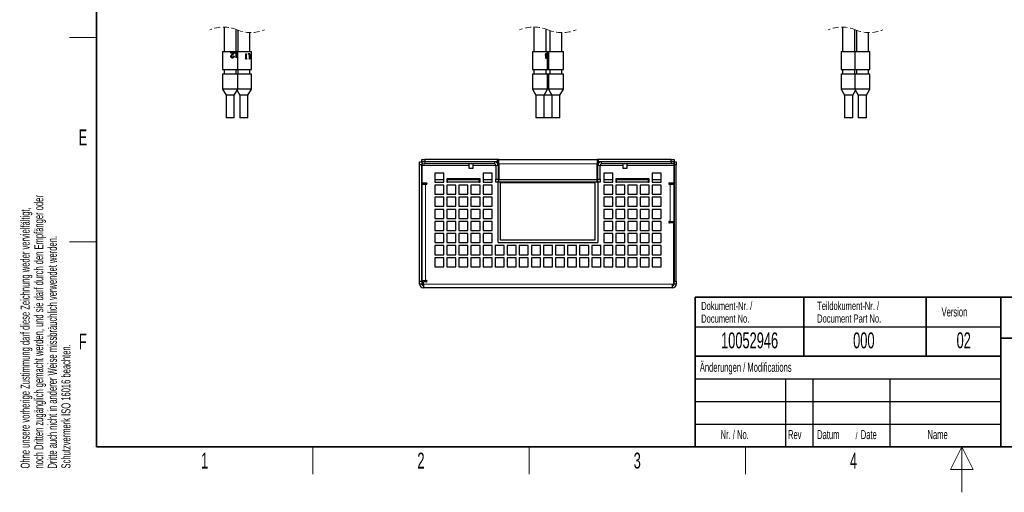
# Model space of a CAD drawing. Header units: millimetres. Extents: x 5 to 418, y 2 to 292.
# Tile 1 of 14: x 9 to 226, y 2 to 106. Entities that reach past the tile are written whole.
import ezdxf

# ---------------------------------------------------------------- set-up
doc = ezdxf.new("R2010")
doc.units = ezdxf.units.MM
doc.linetypes.add('HIDDEN', pattern=[1.905, 1.27, -0.635])
doc.layers.add('SLD-0', color=7, linetype='Continuous')
doc.styles.add('SLDTEXTSTYLE0', font='TXT', dxfattribs={"width": 0.605})

msp = doc.modelspace()

# ---------------------------------------------------------------- linework, layer by layer
at = {"color": 7, "linetype": 'Continuous', "lineweight": 25}
for p, q in [((54.1616, 104.5659), (54.1616, 99.1907)), ((122.5577, 104.5909), (122.5577, 99.1907)), ((190.6876, 104.5659), (190.6876, 99.1907)), ((56.8283, 99.1907), (56.8283, 104.0385)), ((57.1927, 103.8919), (57.1927, 99.1907)), ((59.8594, 99.1907), (59.8594, 103.3645)), ((125.2244, 99.1907), (125.2244, 104.1255)), ((126.0577, 103.8049), (126.0577, 99.1907)), ((128.7244, 99.1907), (128.7244, 103.3395)), ((193.3543, 99.1907), (193.3543, 104.0385)), ((193.7187, 103.8919), (193.7187, 99.1907)), ((196.3853, 99.1907), (196.3853, 103.3645)), ((53.8283, 99.1907), (53.8283, 95.1907)), ((53.8283, 99.1907), (54.0516, 99.1907)), ((54.0516, 99.1907), (57.1616, 99.1907)), ((56.3792, 98.9417), (55.6342, 98.9417)), ((55.6342, 98.822), (55.6342, 98.9417)), ((56.1584, 98.822), (55.6342, 98.822)), ((55.753, 98.1013), (55.7014, 98.1013)), ((55.9971, 98.6404), (55.8734, 98.4588)), ((55.8818, 98.5105), (56.1584, 98.822)), ((55.9991, 97.8648), (55.8983, 97.8648)), ((56.3792, 98.9417), (55.968, 98.4588)), ((56.2024, 98.9417), (56.1209, 98.822)), ((56.3409, 98.134), (56.2491, 98.134)), ((56.846, 98.9417), (56.454, 98.9417)), ((56.454, 98.822), (56.454, 98.9417)), ((56.782, 98.822), (56.454, 98.822)), ((56.5758, 98.9417), (56.5758, 98.822)), ((56.782, 97.775), (56.782, 98.822)), ((56.846, 98.9417), (56.846, 97.775)), ((57.1616, 95.1907), (57.1616, 99.1907)), ((57.1616, 99.1907), (60.1927, 99.1907)), ((59.0226, 98.6876), (58.9218, 98.6876)), ((58.9218, 97.5209), (58.9218, 98.6876)), ((58.9233, 98.6876), (58.9233, 97.6406)), ((59.0226, 98.6876), (59.0226, 97.6406)), ((59.8356, 98.6876), (59.4279, 98.6876)), ((59.4279, 98.5679), (59.4279, 98.6876)), ((59.7683, 98.5679), (59.4279, 98.5679)), ((59.5737, 98.6876), (59.5737, 98.5679)), ((59.7683, 97.5209), (59.7683, 98.5679)), ((59.8356, 98.6876), (59.8356, 97.5209)), ((60.1927, 95.1907), (60.1927, 99.1907)), ((122.2244, 99.1907), (122.2244, 95.1907)), ((122.2244, 99.1907), (123.4804, 99.1907)), ((123.4804, 99.1907), (125.5577, 99.1907)), ((125.3821, 98.2124), (125.1823, 98.2124)), ((125.3535, 98.706), (125.1899, 98.706)), ((125.3821, 98.0927), (125.2342, 98.0927)), ((125.3821, 98.2124), (125.3821, 98.0927)), ((125.4869, 97.8983), (125.4535, 97.8983)), ((125.4992, 98.4816), (125.4686, 98.4816)), ((125.5577, 98.7957), (125.5205, 98.7957)), ((125.5205, 98.6761), (125.5205, 98.7957)), ((125.5577, 98.6761), (125.5205, 98.6761)), ((125.5457, 98.7957), (125.5457, 98.6761)), ((125.5577, 98.7957), (125.5577, 99.1907)), ((125.5577, 99.1907), (125.7244, 99.1907)), ((125.5577, 95.1907), (125.5577, 98.6761)), ((125.7244, 99.1907), (125.7244, 95.1907)), ((125.7244, 99.1907), (128.2244, 99.1907)), ((128.2244, 99.1907), (129.0577, 99.1907)), ((129.0577, 95.1907), (129.0577, 99.1907)), ((190.3543, 99.1907), (190.3543, 95.1907)), ((190.3543, 99.1907), (193.3853, 99.1907)), ((193.3853, 99.1907), (193.3853, 95.1907)), ((193.3853, 99.1907), (196.6673, 99.1907)), ((196.6673, 99.1907), (196.7187, 99.1907)), ((196.7187, 95.1907), (196.7187, 99.1907)), ((56.846, 97.775), (56.782, 97.775)), ((59.1274, 97.5209), (58.9218, 97.5209)), ((59.0226, 97.6406), (58.9233, 97.6406)), ((59.0578, 97.6406), (59.0072, 97.5209)), ((59.1908, 97.6406), (59.0226, 97.6406)), ((59.1908, 97.6406), (59.1274, 97.5209)), ((59.8356, 97.5209), (59.7683, 97.5209)), ((125.3522, 97.7188), (125.2045, 97.7188)), ((53.8283, 95.1907), (54.0516, 95.1907)), ((53.8283, 94.1907), (53.8283, 90.8574)), ((57.1616, 94.1907), (53.8283, 94.1907)), ((54.0516, 95.1907), (57.1616, 95.1907)), ((54.1616, 95.1907), (54.1616, 94.1907)), ((56.8283, 94.1907), (56.8283, 95.1907)), ((57.1616, 95.1907), (60.1927, 95.1907)), ((57.1616, 90.8574), (57.1616, 94.1907)), ((60.1927, 94.1907), (57.1616, 94.1907)), ((57.1927, 95.1907), (57.1927, 94.1907)), ((59.8594, 94.1907), (59.8594, 95.1907)), ((60.1927, 90.8574), (60.1927, 94.1907)), ((122.2244, 95.1907), (123.4804, 95.1907)), ((122.2244, 94.1907), (122.2244, 90.8574)), ((125.5577, 94.1907), (122.2244, 94.1907)), ((122.5577, 95.1907), (122.5577, 94.1907)), ((123.4804, 95.1907), (125.5577, 95.1907)), ((125.2244, 94.1907), (125.2244, 95.1907)), ((125.5577, 95.1907), (125.7244, 95.1907)), ((125.5577, 90.8574), (125.5577, 94.1907)), ((125.7244, 94.1907), (125.5577, 94.1907)), ((125.7244, 95.1907), (128.2244, 95.1907)), ((125.7244, 94.1907), (125.7244, 90.8574)), ((129.0577, 94.1907), (125.7244, 94.1907)), ((126.0577, 95.1907), (126.0577, 94.1907)), ((128.2244, 95.1907), (129.0577, 95.1907)), ((128.7244, 94.1907), (128.7244, 95.1907)), ((129.0577, 90.8574), (129.0577, 94.1907)), ((190.3543, 95.1907), (193.3853, 95.1907)), ((190.3543, 94.1907), (190.3543, 90.8574)), ((190.5775, 94.1907), (190.3543, 94.1907)), ((193.3853, 94.1907), (190.5775, 94.1907)), ((190.6876, 95.1907), (190.6876, 94.1907)), ((193.3543, 94.1907), (193.3543, 95.1907)), ((193.3853, 95.1907), (196.6673, 95.1907)), ((193.3853, 94.1907), (193.3853, 90.8574)), ((196.7187, 94.1907), (193.3853, 94.1907)), ((193.7187, 95.1907), (193.7187, 94.1907)), ((196.3853, 94.1907), (196.3853, 95.1907)), ((196.6673, 95.1907), (196.7187, 95.1907)), ((196.7187, 90.8574), (196.7187, 94.1907)), ((53.8283, 90.8574), (54.5981, 89.5241)), ((57.1616, 90.8574), (53.8283, 90.8574)), ((54.5981, 89.5241), (54.5981, 84.5241)), ((56.3918, 89.5241), (54.5981, 89.5241)), ((56.3918, 89.5241), (57.1616, 90.8574)), ((56.3918, 84.5241), (56.3918, 89.5241)), ((57.0105, 90.5956), (57.6292, 89.5241)), ((60.1927, 90.8574), (57.1616, 90.8574)), ((57.6292, 89.5241), (57.6292, 84.5241)), ((59.4229, 89.5241), (57.6292, 89.5241)), ((59.4229, 89.5241), (60.1927, 90.8574)), ((59.4229, 84.5241), (59.4229, 89.5241)), ((122.2244, 90.8574), (122.9942, 89.5241)), ((125.5577, 90.8574), (122.2244, 90.8574)), ((122.9942, 89.5241), (122.9942, 84.5241)), ((124.7879, 89.5241), (122.9942, 89.5241)), ((124.7879, 89.5241), (125.5577, 90.8574)), ((124.7879, 84.5241), (124.7879, 89.5241)), ((126.4942, 89.5241), (124.7879, 89.5241)), ((125.7244, 90.8574), (125.5577, 90.8574)), ((125.7244, 90.8574), (126.4942, 89.5241)), ((129.0577, 90.8574), (125.7244, 90.8574)), ((126.4942, 89.5241), (126.4942, 84.5241)), ((128.2879, 89.5241), (126.4942, 89.5241)), ((128.2879, 89.5241), (129.0577, 90.8574)), ((128.2879, 84.5241), (128.2879, 89.5241)), ((190.3543, 90.8574), (191.1241, 89.5241)), ((190.5775, 90.8574), (190.3543, 90.8574)), ((193.3853, 90.8574), (190.5775, 90.8574)), ((191.1241, 89.5241), (191.1241, 84.5241)), ((191.2442, 89.5241), (191.1241, 89.5241)), ((192.9178, 89.5241), (191.2442, 89.5241)), ((192.9178, 89.5241), (193.5365, 90.5956)), ((192.9178, 84.5241), (192.9178, 89.5241)), ((193.3853, 90.8574), (194.1551, 89.5241)), ((196.7187, 90.8574), (193.3853, 90.8574)), ((194.1551, 89.5241), (194.1551, 84.5241)), ((195.9489, 89.5241), (194.1551, 89.5241)), ((195.9489, 89.5241), (196.7187, 90.8574)), ((195.9489, 84.5241), (195.9489, 89.5241)), ((56.3918, 84.5241), (54.5981, 84.5241)), ((59.4229, 84.5241), (57.6292, 84.5241)), ((124.7879, 84.5241), (122.9942, 84.5241)), ((126.4942, 84.5241), (124.7879, 84.5241)), ((128.2879, 84.5241), (126.4942, 84.5241)), ((191.2442, 84.5241), (191.1241, 84.5241)), ((192.9178, 84.5241), (191.2442, 84.5241)), ((195.9489, 84.5241), (194.1551, 84.5241)), ((97.3074, 74.2193), (97.3074, 74.886)), ((97.3074, 74.886), (97.8074, 74.886)), ((97.8074, 74.2193), (97.3074, 74.2193)), ((97.3074, 48.5526), (97.3074, 74.2193)), ((97.8074, 74.886), (97.8074, 74.2193)), ((97.8074, 48.5526), (97.8074, 74.2193)), ((97.8077, 74.886), (97.8077, 75.386)), ((97.8077, 75.386), (98.4744, 75.386)), ((98.4744, 74.886), (97.8077, 74.886)), ((97.8077, 74.886), (97.8077, 74.386)), ((97.8077, 74.386), (98.4744, 74.386)), ((97.8077, 74.386), (97.8077, 74.0526)), ((97.8077, 74.0526), (97.8077, 70.2193)), ((98.4744, 75.386), (98.4744, 74.886)), ((114.4744, 75.386), (98.4744, 75.386)), ((114.4744, 74.886), (98.4744, 74.886)), ((98.4744, 74.886), (98.4744, 74.386)), ((113.8077, 74.886), (98.4744, 74.886)), ((113.8077, 74.386), (98.4744, 74.386)), ((108.1494, 74.386), (108.1494, 73.4564)), ((109.1327, 73.4564), (109.1327, 74.386)), ((114.1411, 74.0526), (114.1411, 71.0526)), ((114.4744, 74.886), (114.4744, 75.386)), ((114.8077, 75.386), (114.4744, 75.386)), ((114.4744, 74.886), (114.8077, 74.886)), ((114.5715, 74.386), (114.6411, 74.386)), ((114.6411, 74.386), (114.6411, 74.886)), ((114.8077, 74.7193), (114.6411, 74.7193)), ((114.6411, 74.0526), (114.6411, 74.386)), ((114.6411, 74.0526), (114.6411, 71.0526)), ((114.8077, 74.386), (114.8077, 75.386)), ((114.8077, 75.386), (136.4744, 75.386)), ((114.8077, 74.386), (114.8077, 70.986)), ((136.4744, 75.386), (136.4744, 74.386)), ((136.8077, 75.386), (136.4744, 75.386)), ((136.4744, 74.886), (136.8077, 74.886)), ((136.6411, 74.7193), (136.4744, 74.7193)), ((136.4744, 70.986), (136.4744, 74.386)), ((136.6411, 74.386), (136.6411, 74.886)), ((136.6411, 74.386), (136.7107, 74.386)), ((136.6411, 74.386), (136.6411, 74.0526)), ((136.6411, 71.0526), (136.6411, 74.0526)), ((136.8077, 74.886), (136.8077, 75.386)), ((152.8077, 75.386), (136.8077, 75.386)), ((152.8077, 74.886), (136.8077, 74.886)), ((137.1411, 71.0526), (137.1411, 74.0526)), ((152.8077, 74.886), (137.4744, 74.886)), ((152.8077, 74.386), (137.4744, 74.386)), ((142.1494, 74.386), (142.1494, 73.4564)), ((143.1327, 73.4564), (143.1327, 74.386)), ((152.8077, 74.886), (152.8077, 75.386)), ((152.8077, 75.386), (153.4744, 75.386)), ((153.4744, 74.886), (152.8077, 74.886)), ((152.8077, 74.886), (152.8077, 74.386)), ((153.4744, 74.386), (152.8077, 74.386)), ((153.4744, 75.386), (153.4744, 74.886)), ((153.4744, 74.886), (153.4744, 74.386)), ((153.4744, 74.0526), (153.4744, 74.386)), ((153.4744, 70.2193), (153.4744, 74.0526)), ((153.4747, 74.886), (153.9747, 74.886)), ((153.4747, 74.2193), (153.4747, 74.886)), ((153.9747, 74.2193), (153.4747, 74.2193)), ((153.4747, 74.2193), (153.4747, 48.5526)), ((153.9747, 74.886), (153.9747, 74.2193)), ((153.9747, 48.5526), (153.9747, 74.2193)), ((97.8077, 73.211), (97.8074, 73.211)), ((97.8074, 72.2276), (97.8077, 72.2276)), ((102.6411, 72.386), (100.6411, 72.386)), ((100.6411, 72.386), (100.6411, 70.386)), ((102.6411, 70.386), (102.6411, 72.386)), ((108.1494, 73.4564), (109.1327, 73.4564)), ((113.3077, 72.386), (111.3077, 72.386)), ((111.3077, 72.386), (111.3077, 70.386)), ((113.3077, 70.386), (113.3077, 72.386)), ((139.9744, 72.386), (137.9744, 72.386)), ((137.9744, 72.386), (137.9744, 70.386)), ((139.9744, 70.386), (139.9744, 72.386)), ((142.1494, 73.4564), (143.1327, 73.4564)), ((150.6411, 72.386), (148.6411, 72.386)), ((148.6411, 72.386), (148.6411, 70.386)), ((150.6411, 70.386), (150.6411, 72.386)), ((153.4747, 73.211), (153.4744, 73.211)), ((153.4744, 72.2276), (153.4747, 72.2276)), ((97.8077, 69.5675), (97.8074, 69.5526)), ((97.8077, 70.2193), (98.8077, 70.2193)), ((97.8077, 69.886), (97.8077, 48.7193)), ((98.6411, 69.886), (97.8077, 69.886)), ((97.9747, 69.886), (97.9747, 70.2193)), ((98.8077, 69.886), (98.6411, 69.886)), ((102.6411, 70.9193), (100.6411, 70.9193)), ((100.6411, 70.386), (102.6411, 70.386)), ((102.6411, 69.7193), (100.6411, 69.7193)), ((100.6411, 69.7193), (100.6411, 67.7193)), ((102.6411, 67.7193), (102.6411, 69.7193)), ((110.6411, 71.086), (103.3077, 71.086)), ((103.3077, 71.086), (103.3077, 70.386)), ((103.4744, 70.9193), (103.3077, 70.9193)), ((103.3077, 70.386), (103.4744, 70.386)), ((105.3077, 69.7193), (103.3077, 69.7193)), ((103.3077, 69.7193), (103.3077, 67.7193)), ((103.4744, 70.386), (103.4744, 70.9193)), ((110.4744, 70.9193), (103.4744, 70.9193)), ((110.4744, 70.386), (103.4744, 70.386)), ((105.3077, 67.7193), (105.3077, 69.7193)), ((107.9744, 69.7193), (105.9744, 69.7193)), ((105.9744, 69.7193), (105.9744, 67.7193)), ((107.9744, 67.7193), (107.9744, 69.7193)), ((110.6411, 69.7193), (108.6411, 69.7193)), ((108.6411, 69.7193), (108.6411, 67.7193)), ((110.4744, 70.386), (110.4744, 70.9193)), ((110.6411, 70.9193), (110.4744, 70.9193)), ((110.4744, 70.386), (110.6411, 70.386)), ((110.6411, 70.386), (110.6411, 71.086)), ((110.6411, 67.7193), (110.6411, 69.7193)), ((113.3077, 70.9193), (111.3077, 70.9193)), ((111.3077, 70.386), (113.3077, 70.386)), ((113.3077, 69.7193), (111.3077, 69.7193)), ((111.3077, 69.7193), (111.3077, 67.7193)), ((113.3077, 67.7193), (113.3077, 69.7193)), ((114.1411, 71.0526), (114.6411, 71.0526)), ((114.1411, 70.386), (114.1411, 71.0526)), ((114.6411, 70.386), (114.1411, 70.386)), ((114.6411, 71.0526), (114.6411, 70.386)), ((114.8077, 70.9193), (114.6411, 70.9193)), ((114.8077, 70.386), (114.6411, 70.386)), ((114.6411, 57.0526), (114.6411, 70.386)), ((114.8077, 70.986), (136.4744, 70.986)), ((114.8077, 70.386), (114.8077, 70.9193)), ((136.4744, 70.9193), (114.8077, 70.9193)), ((136.4744, 70.386), (114.8077, 70.386)), ((115.1726, 57.5595), (115.1726, 70.3261)), ((115.1726, 70.3261), (136.0892, 70.3261)), ((116.9559, 70.9193), (116.9559, 70.986)), ((116.9559, 70.3261), (116.9559, 70.386)), ((117.4559, 70.986), (117.4559, 70.9193)), ((117.4559, 70.386), (117.4559, 70.3261)), ((118.2226, 70.9193), (118.2226, 70.986)), ((118.2226, 70.3261), (118.2226, 70.386)), ((118.7226, 70.9193), (118.7226, 70.986)), ((118.7226, 70.3261), (118.7226, 70.386)), ((121.9559, 70.9193), (121.9559, 70.986)), ((121.9559, 70.3261), (121.9559, 70.386)), ((122.4559, 70.9193), (122.4559, 70.986)), ((122.4559, 70.3261), (122.4559, 70.386)), ((123.2226, 70.9193), (123.2226, 70.986)), ((123.2226, 70.3261), (123.2226, 70.386)), ((123.7226, 70.986), (123.7226, 70.9193)), ((123.7226, 70.386), (123.7226, 70.3261)), ((126.9559, 70.9193), (126.9559, 70.986)), ((126.9559, 70.3261), (126.9559, 70.386)), ((127.4559, 70.9193), (127.4559, 70.986)), ((127.4559, 70.3261), (127.4559, 70.386)), ((128.2226, 70.9193), (128.2226, 70.986)), ((128.2226, 70.3261), (128.2226, 70.386)), ((128.7226, 70.986), (128.7226, 70.9193)), ((128.7226, 70.386), (128.7226, 70.3261)), ((131.9559, 70.986), (131.9559, 70.9193)), ((131.9559, 70.386), (131.9559, 70.3261)), ((132.4559, 70.9193), (132.4559, 70.986)), ((132.4559, 70.3261), (132.4559, 70.386)), ((133.2226, 70.9193), (133.2226, 70.986)), ((133.2226, 70.3261), (133.2226, 70.386)), ((133.7226, 70.986), (133.7226, 70.9193)), ((133.7226, 70.386), (133.7226, 70.3261)), ((136.0892, 57.5595), (136.0892, 70.3261)), ((136.4744, 70.386), (136.4744, 70.9193)), ((136.6411, 70.9193), (136.4744, 70.9193)), ((136.6411, 70.386), (136.4744, 70.386)), ((136.6411, 71.0526), (137.1411, 71.0526)), ((136.6411, 70.386), (136.6411, 71.0526)), ((137.1411, 70.386), (136.6411, 70.386)), ((136.6411, 70.386), (136.6411, 57.0526)), ((137.1411, 71.0526), (137.1411, 70.386)), ((139.9744, 70.9193), (137.9744, 70.9193)), ((137.9744, 70.386), (139.9744, 70.386)), ((139.9744, 69.7193), (137.9744, 69.7193)), ((137.9744, 69.7193), (137.9744, 67.7193)), ((139.9744, 67.7193), (139.9744, 69.7193)), ((147.9744, 71.086), (140.6411, 71.086)), ((140.6411, 71.086), (140.6411, 70.386)), ((140.8077, 70.9193), (140.6411, 70.9193)), ((140.6411, 70.386), (140.8077, 70.386)), ((142.6411, 69.7193), (140.6411, 69.7193)), ((140.6411, 69.7193), (140.6411, 67.7193)), ((140.8077, 70.386), (140.8077, 70.9193)), ((147.8077, 70.9193), (140.8077, 70.9193)), ((147.8077, 70.386), (140.8077, 70.386)), ((142.6411, 67.7193), (142.6411, 69.7193)), ((145.3077, 69.7193), (143.3077, 69.7193)), ((143.3077, 69.7193), (143.3077, 67.7193)), ((145.3077, 67.7193), (145.3077, 69.7193)), ((147.9744, 69.7193), (145.9744, 69.7193)), ((145.9744, 69.7193), (145.9744, 67.7193)), ((147.8077, 70.386), (147.8077, 70.9193)), ((147.9744, 70.9193), (147.8077, 70.9193)), ((147.8077, 70.386), (147.9744, 70.386)), ((147.9744, 70.386), (147.9744, 71.086)), ((147.9744, 67.7193), (147.9744, 69.7193)), ((150.6411, 70.9193), (148.6411, 70.9193)), ((148.6411, 70.386), (150.6411, 70.386)), ((150.6411, 69.7193), (148.6411, 69.7193)), ((148.6411, 69.7193), (148.6411, 67.7193)), ((150.6411, 67.7193), (150.6411, 69.7193)), ((152.4744, 70.2193), (153.4744, 70.2193)), ((152.6411, 69.886), (152.4744, 69.886)), ((153.4744, 69.886), (152.6411, 69.886)), ((153.3081, 69.886), (153.3081, 70.2193)), ((153.4744, 61.7193), (153.4744, 69.886)), ((153.4747, 69.5526), (153.4744, 69.5675)), ((100.6411, 67.7193), (102.6411, 67.7193)), ((103.3077, 67.7193), (105.3077, 67.7193)), ((105.9744, 67.7193), (107.9744, 67.7193)), ((108.6411, 67.7193), (110.6411, 67.7193)), ((111.3077, 67.7193), (113.3077, 67.7193)), ((137.9744, 67.7193), (139.9744, 67.7193)), ((140.6411, 67.7193), (142.6411, 67.7193)), ((143.3077, 67.7193), (145.3077, 67.7193)), ((145.9744, 67.7193), (147.9744, 67.7193)), ((148.6411, 67.7193), (150.6411, 67.7193)), ((97.8077, 65.9193), (97.8074, 65.9193)), ((102.6411, 67.0526), (100.6411, 67.0526)), ((100.6411, 67.0526), (100.6411, 65.0526)), ((102.6411, 65.0526), (102.6411, 67.0526)), ((105.3077, 67.0526), (103.3077, 67.0526)), ((103.3077, 67.0526), (103.3077, 65.0526)), ((105.3077, 65.0526), (105.3077, 67.0526)), ((107.9744, 67.0526), (105.9744, 67.0526)), ((105.9744, 67.0526), (105.9744, 65.0526)), ((107.9744, 65.0526), (107.9744, 67.0526)), ((110.6411, 67.0526), (108.6411, 67.0526)), ((108.6411, 67.0526), (108.6411, 65.0526)), ((110.6411, 65.0526), (110.6411, 67.0526)), ((113.3077, 67.0526), (111.3077, 67.0526)), ((111.3077, 67.0526), (111.3077, 65.0526)), ((113.3077, 65.0526), (113.3077, 67.0526)), ((139.9744, 67.0526), (137.9744, 67.0526)), ((137.9744, 67.0526), (137.9744, 65.0526)), ((139.9744, 65.0526), (139.9744, 67.0526)), ((142.6411, 67.0526), (140.6411, 67.0526)), ((140.6411, 67.0526), (140.6411, 65.0526)), ((142.6411, 65.0526), (142.6411, 67.0526)), ((145.3077, 67.0526), (143.3077, 67.0526)), ((143.3077, 67.0526), (143.3077, 65.0526)), ((145.3077, 65.0526), (145.3077, 67.0526)), ((147.9744, 67.0526), (145.9744, 67.0526)), ((145.9744, 67.0526), (145.9744, 65.0526)), ((147.9744, 65.0526), (147.9744, 67.0526)), ((150.6411, 67.0526), (148.6411, 67.0526)), ((148.6411, 67.0526), (148.6411, 65.0526)), ((150.6411, 65.0526), (150.6411, 67.0526)), ((153.4747, 65.9193), (153.4744, 65.9193)), ((97.8074, 64.8526), (97.8077, 64.8526)), ((100.6411, 65.0526), (102.6411, 65.0526)), ((102.6411, 64.386), (100.6411, 64.386)), ((100.6411, 64.386), (100.6411, 62.386)), ((102.6411, 62.386), (102.6411, 64.386)), ((103.3077, 65.0526), (105.3077, 65.0526)), ((105.3077, 64.386), (103.3077, 64.386)), ((103.3077, 64.386), (103.3077, 62.386)), ((105.3077, 62.386), (105.3077, 64.386)), ((105.9744, 65.0526), (107.9744, 65.0526)), ((107.9744, 64.386), (105.9744, 64.386)), ((105.9744, 64.386), (105.9744, 62.386)), ((107.9744, 62.386), (107.9744, 64.386)), ((108.6411, 65.0526), (110.6411, 65.0526)), ((110.6411, 64.386), (108.6411, 64.386)), ((108.6411, 64.386), (108.6411, 62.386)), ((110.6411, 62.386), (110.6411, 64.386)), ((111.3077, 65.0526), (113.3077, 65.0526)), ((113.3077, 64.386), (111.3077, 64.386)), ((111.3077, 64.386), (111.3077, 62.386)), ((113.3077, 62.386), (113.3077, 64.386)), ((137.9744, 65.0526), (139.9744, 65.0526)), ((139.9744, 64.386), (137.9744, 64.386)), ((137.9744, 64.386), (137.9744, 62.386)), ((139.9744, 62.386), (139.9744, 64.386)), ((140.6411, 65.0526), (142.6411, 65.0526)), ((142.6411, 64.386), (140.6411, 64.386)), ((140.6411, 64.386), (140.6411, 62.386)), ((142.6411, 62.386), (142.6411, 64.386)), ((143.3077, 65.0526), (145.3077, 65.0526)), ((145.3077, 64.386), (143.3077, 64.386)), ((143.3077, 64.386), (143.3077, 62.386)), ((145.3077, 62.386), (145.3077, 64.386)), ((145.9744, 65.0526), (147.9744, 65.0526)), ((147.9744, 64.386), (145.9744, 64.386)), ((145.9744, 64.386), (145.9744, 62.386)), ((147.9744, 62.386), (147.9744, 64.386)), ((148.6411, 65.0526), (150.6411, 65.0526)), ((150.6411, 64.386), (148.6411, 64.386)), ((148.6411, 64.386), (148.6411, 62.386)), ((150.6411, 62.386), (150.6411, 64.386)), ((153.4744, 64.8526), (153.4747, 64.8526)), ((100.6411, 62.386), (102.6411, 62.386)), ((102.6411, 61.7193), (100.6411, 61.7193)), ((100.6411, 61.7193), (100.6411, 59.7193)), ((102.6411, 59.7193), (102.6411, 61.7193)), ((103.3077, 62.386), (105.3077, 62.386)), ((105.3077, 61.7193), (103.3077, 61.7193)), ((103.3077, 61.7193), (103.3077, 59.7193)), ((105.3077, 59.7193), (105.3077, 61.7193)), ((105.9744, 62.386), (107.9744, 62.386)), ((107.9744, 61.7193), (105.9744, 61.7193)), ((105.9744, 61.7193), (105.9744, 59.7193)), ((107.9744, 59.7193), (107.9744, 61.7193)), ((108.6411, 62.386), (110.6411, 62.386)), ((110.6411, 61.7193), (108.6411, 61.7193)), ((108.6411, 61.7193), (108.6411, 59.7193)), ((110.6411, 59.7193), (110.6411, 61.7193)), ((111.3077, 62.386), (113.3077, 62.386)), ((113.3077, 61.7193), (111.3077, 61.7193)), ((111.3077, 61.7193), (111.3077, 59.7193)), ((113.3077, 59.7193), (113.3077, 61.7193)), ((137.9744, 62.386), (139.9744, 62.386)), ((139.9744, 61.7193), (137.9744, 61.7193)), ((137.9744, 61.7193), (137.9744, 59.7193)), ((139.9744, 59.7193), (139.9744, 61.7193)), ((140.6411, 62.386), (142.6411, 62.386)), ((142.6411, 61.7193), (140.6411, 61.7193)), ((140.6411, 61.7193), (140.6411, 59.7193)), ((142.6411, 59.7193), (142.6411, 61.7193)), ((143.3077, 62.386), (145.3077, 62.386)), ((145.3077, 61.7193), (143.3077, 61.7193)), ((143.3077, 61.7193), (143.3077, 59.7193)), ((145.3077, 59.7193), (145.3077, 61.7193)), ((145.9744, 62.386), (147.9744, 62.386)), ((147.9744, 61.7193), (145.9744, 61.7193)), ((145.9744, 61.7193), (145.9744, 59.7193)), ((147.9744, 59.7193), (147.9744, 61.7193)), ((148.6411, 62.386), (150.6411, 62.386)), ((150.6411, 61.7193), (148.6411, 61.7193)), ((148.6411, 61.7193), (148.6411, 59.7193)), ((150.6411, 59.7193), (150.6411, 61.7193)), ((152.4744, 61.7193), (152.6411, 61.7193)), ((153.4081, 61.386), (152.4744, 61.386)), ((152.6411, 61.7193), (153.4744, 61.7193)), ((153.3081, 61.386), (153.3081, 61.7193)), ((153.4081, 47.886), (153.4081, 61.386)), ((153.4744, 61.7193), (153.4744, 56.0526)), ((100.6411, 59.7193), (102.6411, 59.7193)), ((102.6411, 59.0526), (100.6411, 59.0526)), ((100.6411, 59.0526), (100.6411, 57.0526)), ((102.6411, 57.0526), (102.6411, 59.0526)), ((103.3077, 59.7193), (105.3077, 59.7193)), ((105.3077, 59.0526), (103.3077, 59.0526)), ((103.3077, 59.0526), (103.3077, 57.0526)), ((105.3077, 57.0526), (105.3077, 59.0526)), ((105.9744, 59.7193), (107.9744, 59.7193)), ((107.9744, 59.0526), (105.9744, 59.0526)), ((105.9744, 59.0526), (105.9744, 57.0526)), ((107.9744, 57.0526), (107.9744, 59.0526)), ((108.6411, 59.7193), (110.6411, 59.7193)), ((110.6411, 59.0526), (108.6411, 59.0526)), ((108.6411, 59.0526), (108.6411, 57.0526)), ((110.6411, 57.0526), (110.6411, 59.0526)), ((111.3077, 59.7193), (113.3077, 59.7193)), ((113.3077, 59.0526), (111.3077, 59.0526)), ((111.3077, 59.0526), (111.3077, 57.0526)), ((113.3077, 57.0526), (113.3077, 59.0526)), ((137.9744, 59.7193), (139.9744, 59.7193)), ((139.9744, 59.0526), (137.9744, 59.0526)), ((137.9744, 59.0526), (137.9744, 57.0526)), ((139.9744, 57.0526), (139.9744, 59.0526)), ((140.6411, 59.7193), (142.6411, 59.7193)), ((142.6411, 59.0526), (140.6411, 59.0526)), ((140.6411, 59.0526), (140.6411, 57.0526)), ((142.6411, 57.0526), (142.6411, 59.0526)), ((143.3077, 59.7193), (145.3077, 59.7193)), ((145.3077, 59.0526), (143.3077, 59.0526)), ((143.3077, 59.0526), (143.3077, 57.0526)), ((145.3077, 57.0526), (145.3077, 59.0526)), ((145.9744, 59.7193), (147.9744, 59.7193)), ((147.9744, 59.0526), (145.9744, 59.0526)), ((145.9744, 59.0526), (145.9744, 57.0526)), ((147.9744, 57.0526), (147.9744, 59.0526)), ((148.6411, 59.7193), (150.6411, 59.7193)), ((150.6411, 59.0526), (148.6411, 59.0526)), ((148.6411, 59.0526), (148.6411, 57.0526)), ((150.6411, 57.0526), (150.6411, 59.0526)), ((100.6411, 57.0526), (102.6411, 57.0526)), ((103.3077, 57.0526), (105.3077, 57.0526)), ((105.9744, 57.0526), (107.9744, 57.0526)), ((108.6411, 57.0526), (110.6411, 57.0526)), ((111.3077, 57.0526), (113.3077, 57.0526)), ((114.6411, 57.0526), (136.6411, 57.0526)), ((136.0892, 57.5595), (115.1726, 57.5595)), ((137.9744, 57.0526), (139.9744, 57.0526)), ((140.6411, 57.0526), (142.6411, 57.0526)), ((143.3077, 57.0526), (145.3077, 57.0526)), ((145.9744, 57.0526), (147.9744, 57.0526)), ((148.6411, 57.0526), (150.6411, 57.0526)), ((153.4747, 58.586), (153.4744, 58.586)), ((153.4744, 57.5193), (153.4747, 57.5193)), ((102.6411, 56.386), (100.6411, 56.386)), ((100.6411, 56.386), (100.6411, 54.386)), ((100.6411, 54.386), (102.6411, 54.386)), ((102.6411, 54.386), (102.6411, 56.386)), ((105.3077, 56.386), (103.3077, 56.386)), ((103.3077, 56.386), (103.3077, 54.386)), ((103.3077, 54.386), (105.3077, 54.386)), ((105.3077, 54.386), (105.3077, 56.386)), ((107.9744, 56.386), (105.9744, 56.386)), ((105.9744, 56.386), (105.9744, 54.386)), ((105.9744, 54.386), (107.9744, 54.386)), ((107.9744, 54.386), (107.9744, 56.386)), ((110.6411, 56.386), (108.6411, 56.386)), ((108.6411, 56.386), (108.6411, 54.386)), ((108.6411, 54.386), (110.6411, 54.386)), ((110.6411, 54.386), (110.6411, 56.386)), ((113.3077, 56.386), (111.3077, 56.386)), ((111.3077, 56.386), (111.3077, 54.386)), ((111.3077, 54.386), (113.3077, 54.386)), ((113.3077, 54.386), (113.3077, 56.386)), ((115.9744, 56.386), (113.9744, 56.386)), ((113.9744, 56.386), (113.9744, 54.386)), ((113.9744, 54.386), (115.9744, 54.386)), ((115.9744, 54.386), (115.9744, 56.386)), ((118.6411, 56.386), (116.6411, 56.386)), ((116.6411, 56.386), (116.6411, 54.386)), ((116.6411, 54.386), (118.6411, 54.386)), ((118.6411, 54.386), (118.6411, 56.386)), ((121.3077, 56.386), (119.3077, 56.386)), ((119.3077, 56.386), (119.3077, 54.386)), ((119.3077, 54.386), (121.3077, 54.386)), ((121.3077, 54.386), (121.3077, 56.386)), ((123.9744, 56.386), (121.9744, 56.386)), ((121.9744, 56.386), (121.9744, 54.386)), ((121.9744, 54.386), (123.9744, 54.386)), ((123.9744, 54.386), (123.9744, 56.386)), ((126.6411, 56.386), (124.6411, 56.386)), ((124.6411, 56.386), (124.6411, 54.386)), ((124.6411, 54.386), (126.6411, 54.386)), ((126.6411, 54.386), (126.6411, 56.386)), ((129.3077, 56.386), (127.3077, 56.386)), ((127.3077, 56.386), (127.3077, 54.386)), ((127.3077, 54.386), (129.3077, 54.386)), ((129.3077, 54.386), (129.3077, 56.386)), ((131.9744, 56.386), (129.9744, 56.386)), ((129.9744, 56.386), (129.9744, 54.386)), ((129.9744, 54.386), (131.9744, 54.386)), ((131.9744, 54.386), (131.9744, 56.386)), ((134.6411, 56.386), (132.6411, 56.386)), ((132.6411, 56.386), (132.6411, 54.386)), ((132.6411, 54.386), (134.6411, 54.386)), ((134.6411, 54.386), (134.6411, 56.386)), ((137.3077, 56.386), (135.3077, 56.386)), ((135.3077, 56.386), (135.3077, 54.386)), ((135.3077, 54.386), (137.3077, 54.386)), ((137.3077, 54.386), (137.3077, 56.386)), ((139.9744, 56.386), (137.9744, 56.386)), ((137.9744, 56.386), (137.9744, 54.386)), ((137.9744, 54.386), (139.9744, 54.386)), ((139.9744, 54.386), (139.9744, 56.386)), ((142.6411, 56.386), (140.6411, 56.386)), ((140.6411, 56.386), (140.6411, 54.386)), ((140.6411, 54.386), (142.6411, 54.386)), ((142.6411, 54.386), (142.6411, 56.386)), ((145.3077, 56.386), (143.3077, 56.386)), ((143.3077, 56.386), (143.3077, 54.386)), ((143.3077, 54.386), (145.3077, 54.386)), ((145.3077, 54.386), (145.3077, 56.386)), ((147.9744, 56.386), (145.9744, 56.386)), ((145.9744, 56.386), (145.9744, 54.386)), ((145.9744, 54.386), (147.9744, 54.386)), ((147.9744, 54.386), (147.9744, 56.386)), ((150.6411, 56.386), (148.6411, 56.386)), ((148.6411, 56.386), (148.6411, 54.386)), ((148.6411, 54.386), (150.6411, 54.386)), ((150.6411, 54.386), (150.6411, 56.386)), ((153.4081, 56.0526), (153.4744, 56.0526)), ((153.4744, 55.386), (153.4081, 55.386)), ((153.4744, 56.0526), (153.4744, 55.386)), ((97.8077, 54.2526), (97.8074, 54.2526)), ((97.8074, 53.186), (97.8077, 53.186)), ((102.6411, 53.7193), (100.6411, 53.7193)), ((100.6411, 53.7193), (100.6411, 51.7193)), ((102.6411, 51.7193), (102.6411, 53.7193)), ((105.3077, 53.7193), (103.3077, 53.7193)), ((103.3077, 53.7193), (103.3077, 51.7193)), ((105.3077, 51.7193), (105.3077, 53.7193)), ((107.9744, 53.7193), (105.9744, 53.7193)), ((105.9744, 53.7193), (105.9744, 51.7193)), ((107.9744, 51.7193), (107.9744, 53.7193)), ((110.6411, 53.7193), (108.6411, 53.7193)), ((108.6411, 53.7193), (108.6411, 51.7193)), ((110.6411, 51.7193), (110.6411, 53.7193)), ((113.3077, 53.7193), (111.3077, 53.7193)), ((111.3077, 53.7193), (111.3077, 51.7193)), ((113.3077, 51.7193), (113.3077, 53.7193)), ((115.9744, 53.7193), (113.9744, 53.7193)), ((113.9744, 53.7193), (113.9744, 51.7193)), ((115.9744, 51.7193), (115.9744, 53.7193)), ((118.6411, 53.7193), (116.6411, 53.7193)), ((116.6411, 53.7193), (116.6411, 51.7193)), ((118.6411, 51.7193), (118.6411, 53.7193)), ((121.3077, 53.7193), (119.3077, 53.7193)), ((119.3077, 53.7193), (119.3077, 51.7193)), ((121.3077, 51.7193), (121.3077, 53.7193)), ((123.9744, 53.7193), (121.9744, 53.7193)), ((121.9744, 53.7193), (121.9744, 51.7193)), ((123.9744, 51.7193), (123.9744, 53.7193)), ((126.6411, 53.7193), (124.6411, 53.7193)), ((124.6411, 53.7193), (124.6411, 51.7193)), ((126.6411, 51.7193), (126.6411, 53.7193)), ((129.3077, 53.7193), (127.3077, 53.7193)), ((127.3077, 53.7193), (127.3077, 51.7193)), ((129.3077, 51.7193), (129.3077, 53.7193)), ((131.9744, 53.7193), (129.9744, 53.7193)), ((129.9744, 53.7193), (129.9744, 51.7193)), ((131.9744, 51.7193), (131.9744, 53.7193)), ((134.6411, 53.7193), (132.6411, 53.7193)), ((132.6411, 53.7193), (132.6411, 51.7193)), ((134.6411, 51.7193), (134.6411, 53.7193)), ((137.3077, 53.7193), (135.3077, 53.7193)), ((135.3077, 53.7193), (135.3077, 51.7193)), ((137.3077, 51.7193), (137.3077, 53.7193)), ((139.9744, 53.7193), (137.9744, 53.7193)), ((137.9744, 53.7193), (137.9744, 51.7193)), ((139.9744, 51.7193), (139.9744, 53.7193)), ((142.6411, 53.7193), (140.6411, 53.7193)), ((140.6411, 53.7193), (140.6411, 51.7193)), ((142.6411, 51.7193), (142.6411, 53.7193)), ((145.3077, 53.7193), (143.3077, 53.7193)), ((143.3077, 53.7193), (143.3077, 51.7193)), ((145.3077, 51.7193), (145.3077, 53.7193)), ((147.9744, 53.7193), (145.9744, 53.7193)), ((145.9744, 53.7193), (145.9744, 51.7193)), ((147.9744, 51.7193), (147.9744, 53.7193)), ((150.6411, 53.7193), (148.6411, 53.7193)), ((148.6411, 53.7193), (148.6411, 51.7193)), ((150.6411, 51.7193), (150.6411, 53.7193)), ((100.6411, 51.7193), (102.6411, 51.7193)), ((103.3077, 51.7193), (105.3077, 51.7193)), ((105.9744, 51.7193), (107.9744, 51.7193)), ((108.6411, 51.7193), (110.6411, 51.7193)), ((111.3077, 51.7193), (113.3077, 51.7193)), ((113.9744, 51.7193), (115.9744, 51.7193)), ((116.6411, 51.7193), (118.6411, 51.7193)), ((119.3077, 51.7193), (121.3077, 51.7193)), ((121.9744, 51.7193), (123.9744, 51.7193)), ((124.6411, 51.7193), (126.6411, 51.7193)), ((127.3077, 51.7193), (129.3077, 51.7193)), ((129.9744, 51.7193), (131.9744, 51.7193)), ((132.6411, 51.7193), (134.6411, 51.7193)), ((135.3077, 51.7193), (137.3077, 51.7193)), ((137.9744, 51.7193), (139.9744, 51.7193)), ((140.6411, 51.7193), (142.6411, 51.7193)), ((143.3077, 51.7193), (145.3077, 51.7193)), ((145.9744, 51.7193), (147.9744, 51.7193)), ((148.6411, 51.7193), (150.6411, 51.7193)), ((97.3074, 48.5526), (97.8074, 48.5526)), ((97.3074, 47.886), (97.3074, 48.5526)), ((97.8074, 47.886), (97.3074, 47.886)), ((97.8074, 48.5526), (97.8074, 47.886)), ((97.8077, 48.7193), (98.6411, 48.7193)), ((97.9747, 47.7193), (97.9747, 48.7193)), ((98.1411, 47.886), (98.1411, 48.386)), ((98.8077, 48.386), (98.1411, 48.386)), ((98.1411, 47.886), (98.1411, 47.0526)), ((98.6411, 48.7193), (98.8077, 48.7193)), ((153.1411, 47.886), (153.4081, 47.886)), ((153.1411, 47.0526), (153.1411, 47.886)), ((153.3081, 47.7193), (153.3081, 47.886)), ((153.4747, 48.5526), (153.9747, 48.5526)), ((153.4747, 47.886), (153.4747, 48.5526)), ((153.9747, 47.886), (153.4747, 47.886)), ((153.9747, 48.5526), (153.9747, 47.886)), ((98.1411, 47.7193), (97.9747, 47.7193)), ((98.1407, 47.5526), (98.1411, 47.5526)), ((98.1407, 47.0526), (98.1411, 47.0526)), ((153.1411, 47.0526), (98.1411, 47.0526)), ((153.3081, 47.7193), (153.1411, 47.7193)), ((153.1411, 47.6126), (153.1414, 47.6126)), ((153.1414, 47.5526), (153.1411, 47.5526)), ((153.1414, 47.0526), (153.1411, 47.0526)), ((153.1414, 47.6126), (153.1414, 47.5526))]:
    msp.add_line(p, q, dxfattribs=at)
at = {"color": 7, "linetype": 'Continuous', "lineweight": 18}
for p, q in [((55.968, 98.4588), (55.8734, 98.4588)), ((108.1494, 74.0526), (97.8077, 74.0526)), ((114.1411, 74.0526), (109.1327, 74.0526)), ((113.8077, 74.386), (113.8077, 74.886)), ((114.1411, 74.0526), (114.6411, 74.0526)), ((114.8077, 74.386), (136.4744, 74.386)), ((137.1411, 74.0526), (136.6411, 74.0526)), ((142.1494, 74.0526), (137.1411, 74.0526)), ((137.4744, 74.386), (137.4744, 74.886)), ((153.4744, 74.0526), (143.1327, 74.0526)), ((98.6411, 69.886), (98.6411, 48.7193)), ((152.6411, 61.7193), (152.6411, 69.886)), ((153.1411, 47.886), (98.1411, 47.886)), ((98.1407, 47.5526), (98.1407, 47.0526)), ((153.1414, 47.5526), (153.1414, 47.0526))]:
    msp.add_line(p, q, dxfattribs=at)
at = {"color": 7, "linetype": 'HIDDEN', "lineweight": 18}
for centre, radius, start, end in [((53.9986, 96.7365), 7.831, 67.380135, 112.619865), ((122.5119, 96.4552), 8.1358, 67.380135, 112.619865), ((190.5245, 96.7365), 7.831, 67.380135, 112.619865), ((60.0225, 111.1938), 7.831, 247.380135, 292.619865), ((128.7702, 111.4752), 8.1358, 247.380135, 292.619865), ((196.5484, 111.1938), 7.831, 247.380135, 292.619865)]:
    msp.add_arc(centre, radius, start, end, dxfattribs=at)
at = {"color": 7, "linetype": 'Continuous', "lineweight": 25}
for centre, radius, start, end in [((113.8077, 74.0526), 0.8333, 0, 90), ((113.8077, 74.0526), 0.3333, 0, 90), ((137.4744, 74.0526), 0.8333, 90, 180), ((137.4744, 74.0526), 0.3333, 90, 180), ((98.8077, 70.0526), 0.1667, 270, 90), ((152.4744, 70.0526), 0.1667, 90, 270), ((152.4744, 61.5526), 0.1667, 90, 270), ((98.1407, 47.886), 0.8333, 180, 270), ((98.1407, 47.886), 0.3333, 180, 270), ((98.8077, 48.5526), 0.1667, 270, 90), ((153.1414, 47.886), 0.8333, 270, 0), ((153.1414, 47.886), 0.3333, 270, 0)]:
    msp.add_arc(centre, radius, start, end, dxfattribs=at)
for points, knots in [([(55.6491, 98.0919), (55.6527, 98.1332), (55.6601, 98.2157), (55.7445, 98.3598), (55.8269, 98.4502), (55.8818, 98.5105)], [0, 0, 0, 0, 0.25048378, 0.50084789, 1, 1, 1, 1]), ([(55.994, 97.7451), (55.9492, 97.7489), (55.8817, 97.7545), (55.8016, 97.7978), (55.732, 97.8564), (55.6634, 97.9537), (55.6538, 98.0458), (55.6491, 98.0919)], [0, 0, 0, 0, 0.24447959, 0.36931041, 0.49511444, 0.74728639, 1, 1, 1, 1]), ([(55.8734, 98.4588), (55.8349, 98.4064), (55.7763, 98.3268), (55.7105, 98.2068), (55.7045, 98.137), (55.7014, 98.1013)], [0, 0, 0, 0, 0.484688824, 0.736611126, 1, 1, 1, 1]), ([(55.7014, 98.1013), (55.7041, 98.0694), (55.7094, 98.0077), (55.7503, 97.9413), (55.7907, 97.9013), (55.8246, 97.8796), (55.8551, 97.8693), (55.8798, 97.8654), (55.8921, 97.865), (55.8983, 97.8648)], [0, 0, 0, 0, 0.27879828, 0.54028313, 0.66469015, 0.77968963, 0.89124572, 0.94585237, 1, 1, 1, 1]), ([(55.968, 98.4588), (55.9203, 98.4069), (55.8486, 98.3287), (55.7653, 98.2093), (55.7571, 98.1373), (55.753, 98.1013)], [0, 0, 0, 0, 0.4984412, 0.74913269, 1, 1, 1, 1]), ([(55.753, 98.1013), (55.7539, 98.0852), (55.7557, 98.0532), (55.7759, 97.9918), (55.8248, 97.9277), (55.9054, 97.8736), (55.9681, 97.8677), (55.9991, 97.8648)], [0, 0, 0, 0, 0.12739802, 0.25457483, 0.50667847, 0.75562532, 1, 1, 1, 1]), ([(56.3409, 98.134), (56.3364, 98.0837), (56.3275, 97.9847), (56.2648, 97.874), (56.1953, 97.8075), (56.1134, 97.7569), (56.0419, 97.7498), (55.994, 97.7451)], [0, 0, 0, 0, 0.25902112, 0.51015454, 0.63504086, 0.75543856, 1, 1, 1, 1]), ([(55.9991, 97.8648), (56.0327, 97.8678), (56.083, 97.8724), (56.1419, 97.906), (56.1797, 97.9401), (56.2095, 97.9824), (56.2384, 98.0463), (56.2448, 98.0988), (56.2491, 98.134)], [0, 0, 0, 0, 0.24408833, 0.36463919, 0.48974702, 0.61496269, 0.74219956, 1, 1, 1, 1]), ([(125.1203, 98.4491), (125.1243, 98.4996), (125.1302, 98.5739), (125.165, 98.6638), (125.196, 98.7217), (125.2334, 98.7671), (125.2824, 98.8108), (125.3269, 98.82), (125.3543, 98.8257)], [0, 0, 0, 0, 0.313778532, 0.461729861, 0.599048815, 0.721876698, 0.829102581, 1, 1, 1, 1]), ([(125.1663, 98.2419), (125.153, 98.274), (125.1255, 98.3404), (125.1221, 98.4122), (125.1203, 98.4491)], [0, 0, 0, 0, 0.484771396, 1, 1, 1, 1]), ([(125.1599, 97.9023), (125.1608, 97.9262), (125.1626, 97.9732), (125.18, 98.0395), (125.2034, 98.0882), (125.2258, 98.1211), (125.238, 98.1354), (125.2439, 98.1423)], [0, 0, 0, 0, 0.27601072, 0.54097673, 0.78376659, 0.89512682, 1, 1, 1, 1]), ([(125.3529, 97.5992), (125.3307, 97.6043), (125.2795, 97.6161), (125.2312, 97.671), (125.1977, 97.7275), (125.1771, 97.7811), (125.1654, 97.8297), (125.1608, 97.8708), (125.1602, 97.8917), (125.1599, 97.9023)], [0, 0, 0, 0, 0.17225566, 0.39826573, 0.53372527, 0.68158127, 0.83813371, 0.91874954, 1, 1, 1, 1]), ([(125.2439, 98.1423), (125.2292, 98.1555), (125.2062, 98.176), (125.1822, 98.2112), (125.1717, 98.2314), (125.1663, 98.2419)], [0, 0, 0, 0, 0.46352504, 0.72340259, 1, 1, 1, 1]), ([(125.3535, 98.706), (125.3347, 98.7031), (125.2917, 98.6963), (125.25, 98.6521), (125.2216, 98.606), (125.2028, 98.5618), (125.1908, 98.512), (125.1893, 98.477), (125.1885, 98.4592)], [0, 0, 0, 0, 0.17190057, 0.39406087, 0.52874937, 0.67628598, 0.83512841, 1, 1, 1, 1]), ([(125.1885, 98.4592), (125.1895, 98.439), (125.1915, 98.3998), (125.208, 98.3452), (125.2307, 98.2985), (125.2656, 98.2529), (125.319, 98.2219), (125.3625, 98.2154), (125.3821, 98.2124)], [0, 0, 0, 0, 0.17368676, 0.33840579, 0.48837948, 0.62067537, 0.82932122, 1, 1, 1, 1]), ([(125.3821, 98.0927), (125.3664, 98.0907), (125.3314, 98.0861), (125.2914, 98.0582), (125.2613, 98.0261), (125.2414, 97.9913), (125.2307, 97.9571), (125.226, 97.9262), (125.2255, 97.91), (125.2253, 97.9018)], [0, 0, 0, 0, 0.172903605, 0.384144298, 0.518862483, 0.65609044, 0.821840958, 0.910115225, 1, 1, 1, 1]), ([(125.2253, 97.9018), (125.2259, 97.8882), (125.227, 97.8615), (125.2395, 97.8135), (125.2652, 97.7665), (125.3058, 97.726), (125.338, 97.721), (125.3522, 97.7188)], [0, 0, 0, 0, 0.16825201, 0.32866172, 0.60670202, 0.82598667, 1, 1, 1, 1]), ([(125.3522, 97.7188), (125.3653, 97.7212), (125.3944, 97.7265), (125.4246, 97.7711), (125.442, 97.8292), (125.4495, 97.8742), (125.4535, 97.8983)], [0, 0, 0, 0, 0.17316043, 0.38637377, 0.67210356, 1, 1, 1, 1]), ([(125.4869, 97.8983), (125.4836, 97.859), (125.4776, 97.7859), (125.4554, 97.6921), (125.4181, 97.6149), (125.3727, 97.6039), (125.3529, 97.5992)], [0, 0, 0, 0, 0.33312377, 0.61960926, 0.83420166, 1, 1, 1, 1]), ([(125.4368, 98.6429), (125.4265, 98.662), (125.4081, 98.6964), (125.3703, 98.703), (125.3535, 98.706)], [0, 0, 0, 0, 0.55524807, 1, 1, 1, 1]), ([(125.3543, 98.8257), (125.3768, 98.8212), (125.4125, 98.8142), (125.4442, 98.7724), (125.472, 98.7113), (125.4909, 98.6115), (125.4963, 98.5273), (125.4992, 98.4816)], [0, 0, 0, 0, 0.16226167, 0.25750419, 0.37335933, 0.66082006, 1, 1, 1, 1]), ([(125.4686, 98.4816), (125.4659, 98.511), (125.4609, 98.5659), (125.4444, 98.6185), (125.4368, 98.6429)], [0, 0, 0, 0, 0.53506346, 1, 1, 1, 1])]:
    msp.add_open_spline(points, degree=3, knots=knots, dxfattribs=at)
at = {"layer": 'SLD-0', "lineweight": 35}
for p, q in [((26, 282.5), (26, 12)), ((158.1167, 45), (225.6167, 45)), ((158.1167, 45), (158.1167, 32)), ((182.1167, 45), (182.1167, 32)), ((209.1167, 45), (209.1167, 32)), ((225.6167, 45), (225.6167, 32)), ((225.6167, 45), (266.3305, 45)), ((225.6167, 45), (225.6167, 36)), ((225.6167, 36), (266.3305, 36)), ((225.6167, 36), (225.6167, 12)), ((158.1167, 32), (158.1167, 12)), ((158.1167, 32), (225.6167, 32)), ((225.6167, 32), (225.6167, 12)), ((26, 12), (408, 12)), ((158.1167, 12), (225.6167, 12)), ((225.6167, 12), (266.3305, 12))]:
    msp.add_line(p, q, dxfattribs=at)
at = {"layer": 'SLD-0', "lineweight": 18}
for p, q in [((20, 102.25), (26, 102.25)), ((20, 57.25), (26, 57.25)), ((73.75, 6), (73.75, 12)), ((121.5, 6), (121.5, 12)), ((169.25, 6), (169.25, 12)), ((217, 12), (214.5, 7)), ((217, 2), (217, 12)), ((219.5, 7), (217, 12)), ((214.5, 7), (219.5, 7))]:
    msp.add_line(p, q, dxfattribs=at)
at = {"layer": 'SLD-0'}
for p, q in [((158.1167, 38.5), (225.6167, 38.5)), ((158.1167, 27), (225.6167, 27)), ((178.1167, 27), (178.1167, 12)), ((184.1167, 27), (184.1167, 12)), ((201.1167, 27), (201.1167, 12)), ((158.1167, 22), (225.6167, 22)), ((158.1167, 17), (225.6167, 17))]:
    msp.add_line(p, q, dxfattribs=at)
at = {"layer": 'SLD-0', "lineweight": 25}
msp.add_line((158.1167, 32), (225.6167, 32), dxfattribs=at)

# ---------------------------------------------------------------- texts
at = {"layer": 'SLD-0', "char_height": 2, "attachment_point": 1, "rotation": 90, "style": 'SLDTEXTSTYLE0'}
for s, insert in [('noch Dritten zugänglich gemacht werden, und sie darf durch den Empfänger oder', (12.2299, 7.2381)), ('Ohne unsere vorherige Zustimmung darf diese Zeichnung weder vervielfältigt,', (9.2299, 7.2381)), ('Dritte auch nicht in anderer Weise missbräuchlich verwendet werden.', (15.2299, 7.2381)), ('Schutzvermerk ISO 16016 beachten.', (18.2299, 7.2381))]:
    msp.add_mtext(s, dxfattribs=dict(at, insert=insert))
at = {"layer": 'SLD-0', "style": 'SLDTEXTSTYLE0'}
for s, insert, char_height, attachment_point in [('E', (22.9816, 82.0011), 3.5, 2), ('Dokument-Nr. /', (159.4707, 43.9891), 1.8, 1), ('Teildokument-Nr. /', (185.0721, 44.0073), 1.8, 1), ('Version', (212.5452, 42.7601), 2, 1), ('Document No.', (159.4707, 41.1891), 1.8, 1), ('Document Part No.', (185.0721, 41.2073), 1.8, 1), ('F', (22.9536, 37.0011), 3.5, 2), ('10052946', (170.1557, 37.243), 3.5, 2), ('000', (195.3767, 37.243), 3.5, 2), ('02', (217.4216, 37.2527), 3.5, 2), ('Änderungen / Modifications', (159.1698, 30.5619), 2, 1), ('Nr. / No.', (163.7532, 15.7244), 2, 1), ('Rev', (178.6351, 15.7244), 2, 1), ('Datum', (185.0629, 15.7244), 2, 1), ('/', (193.5459, 15.2243), 1.5, 1), ('Date', (194.7022, 15.7244), 2, 1), ('Name', (209.4275, 15.729), 2, 1), ('1', (49.8527, 10.743), 3.5, 2), ('2', (97.6027, 10.743), 3.5, 2), ('3', (145.3527, 10.743), 3.5, 2), ('4', (193.1027, 10.743), 3.5, 2)]:
    msp.add_mtext(s, dxfattribs=dict(at, insert=insert, char_height=char_height, attachment_point=attachment_point))

doc.saveas('drawing.dxf')
